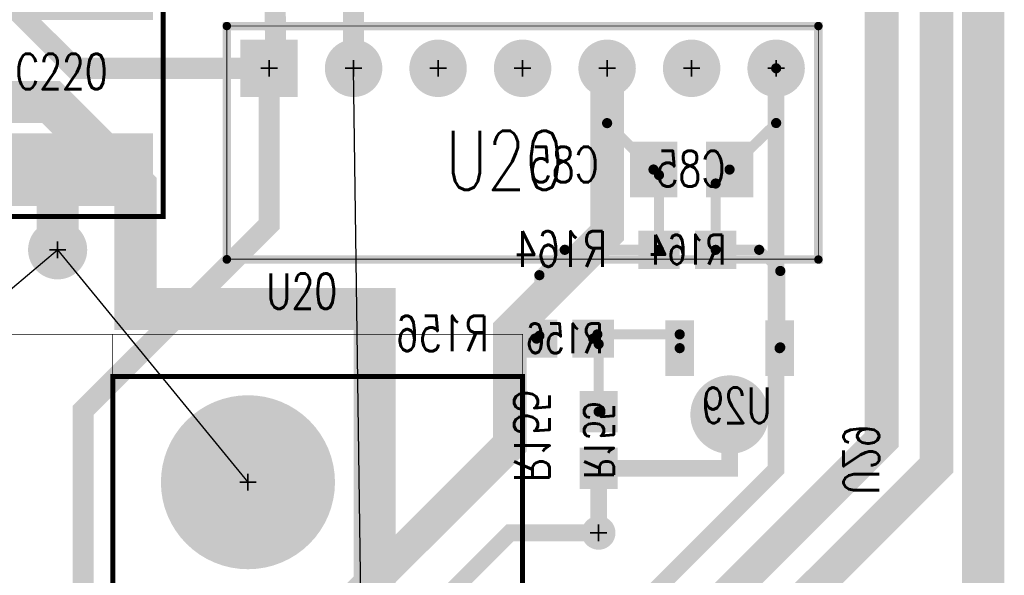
# Model space of a CAD drawing. Extents: x -7.2 to 18.3, y -5.6 to 10.9.
# Tile 106 of 112: x 9.8 to 10.9, y 4.4 to 5. Entities that reach past the tile are written whole.
import ezdxf
from ezdxf.enums import TextEntityAlignment as Align

# ---------------------------------------------------------------- set-up
doc = ezdxf.new("R2010")
doc.units = 0
for name, pattern in [('SIG_102', [2, 1, 1]), ('SIG_155', [2, 1, 1]), ('SIG_157', [2, 1, 1]), ('SIG_16', [2, 1, 1]), ('SIG_185', [2, 1, 1]), ('SIG_188', [2, 1, 1]), ('SIG_19', [2, 1, 1]), ('SIG_204', [2, 1, 1]), ('SIG_7', [2, 1, 1])]:
    doc.linetypes.add(name, pattern=pattern)
for name, color, linetype in [('2D_LINE_02', 112, 'CONTINUOUS'), ('BOARD_OUTLINE_00', 254, 'CONTINUOUS'), ('DRIL_NPLTE_THRU_01', 16, 'CONTINUOUS'), ('DRIL_NPLTE_THRU_03', 146, 'CONTINUOUS'), ('DRIL_NPLTE_THRU_04', 176, 'CONTINUOUS'), ('DRIL_PLTE_THRU_01', 16, 'CONTINUOUS'), ('DRIL_PLTE_THRU_03', 146, 'CONTINUOUS'), ('DRIL_PLTE_THRU_04', 176, 'CONTINUOUS'), ('DRIL_SYMBOL', 254, 'CONTINUOUS'), ('LINK_00', 2, 'CONTINUOUS'), ('PADS_BOT', 5, 'CONTINUOUS'), ('PADS_INNER', 1, 'CONTINUOUS'), ('PADS_TOP', 1, 'CONTINUOUS'), ('PADS_XR_131', 3, 'CONTINUOUS'), ('PADS_XR_132', 6, 'CONTINUOUS'), ('PADS_XR_133', 254, 'CONTINUOUS'), ('PART_NAME_123', 255, 'CONTINUOUS'), ('PART_NAME_124', 6, 'CONTINUOUS'), ('PART_NAME_129', 2, 'CONTINUOUS'), ('PART_NAME_130', 106, 'CONTINUOUS'), ('PART_TOP_2DLINE_123', 255, 'CONTINUOUS'), ('PART_TOP_2DLINE_129', 2, 'CONTINUOUS'), ('TRACE_01', 1, 'CONTINUOUS'), ('TRACE_03', 130, 'CONTINUOUS'), ('TRACE_04', 5, 'CONTINUOUS'), ('VIAPTS', 56, 'CONTINUOUS')]:
    doc.layers.add(name, color=color, linetype=linetype)
doc.styles.add('W0$001', font='simplex', dxfattribs={"width": 0.75})
doc.styles.add('W0$005', font='simplex', dxfattribs={"width": 0.75})
doc.styles.add('W0$006', font='simplex', dxfattribs={"width": 0.75})

# ---------------------------------------------------------------- blocks, each defined once
blk = doc.blocks.new('BOARD_1')
at = {"layer": 'BOARD_OUTLINE_00', "const_width": 0.01}
blk.add_lwpolyline([(-2.0303, 2.4627), (9.0698, 2.4627), (9.0698, -5.5373), (-2.0303, -5.5373)], close=True, dxfattribs=at)
blk = doc.blocks.new('DRAWING_275')
at = {"layer": '2D_LINE_02', "const_width": 0.05}
blk.add_lwpolyline([(-2.0303, 2.4627), (9.0698, 2.4627), (9.0698, -5.5373), (-2.0303, -5.5373)], close=True, dxfattribs=at)
blk = doc.blocks.new('SMOOTH_0$05')
at = {"const_width": 0.025}
blk.add_lwpolyline([(-0.0125, 0, 1), (0.0125, 0, 1)], format="xyb", close=True, dxfattribs=at)
blk = doc.blocks.new('DRAWING_290')
at = {"layer": '2D_LINE_02', "const_width": 0.05}
blk.add_lwpolyline([(2.745, -2.245), (5.495, -2.245), (5.495, -2.25), (4.275, -2.25), (4.275, -2.865), (5.6669, -2.865), (5.7669, -2.965), (5.7669, -3.11), (6.05, -3.11), (6.05, -3.47), (5.37, -3.47), (5.37, -4.745), (6.075, -4.745), (6.075, -5.44), (5.725, -5.44), (5.725, -5.15), (4.49, -5.15), (4.49, -4.99), (1.44, -4.99)], dxfattribs=at)
at = {"layer": '2D_LINE_02'}
for p in [(5.6669, -2.865), (5.7669, -2.965), (5.7669, -3.11), (6.05, -3.11)]:
    blk.add_blockref('SMOOTH_0$05', p, dxfattribs=at)
blk = doc.blocks.new('DRIL_HOLE_0')
blk.add_lwpolyline([(0, 0, 1), (0, 0, 1)], format="xyb", close=True)
blk = doc.blocks.new('PAD_38')
at = {"const_width": 0.05}
blk.add_lwpolyline([(-0.03, 0), (0.03, 0)], dxfattribs=at)
blk = doc.blocks.new('PAD_1')
blk.add_lwpolyline([(0, 0, 1), (0, 0, 1)], format="xyb", close=True)
blk = doc.blocks.new('PAD_37')
at = {"const_width": 0.056}
blk.add_lwpolyline([(-0.033, 0), (0.033, 0)], dxfattribs=at)
blk = doc.blocks.new('STK_BOT_10')
at = {"layer": 'DRIL_NPLTE_THRU_01'}
blk.add_blockref('DRIL_HOLE_0', (0, 0), dxfattribs=at)
at = {"layer": 'DRIL_NPLTE_THRU_03'}
blk.add_blockref('DRIL_HOLE_0', (0, 0), dxfattribs=at)
at = {"layer": 'DRIL_NPLTE_THRU_04'}
blk.add_blockref('DRIL_HOLE_0', (0, 0), dxfattribs=at)
at = {"layer": 'PADS_BOT', "rotation": 90}
blk.add_blockref('PAD_38', (0, 0), dxfattribs=at)
at = {"layer": 'PADS_INNER'}
blk.add_blockref('PAD_1', (0, 0), dxfattribs=at)
at = {"layer": 'PADS_TOP'}
blk.add_blockref('PAD_1', (0, 0), dxfattribs=at)
at = {"layer": 'PADS_XR_131', "rotation": 90}
blk.add_blockref('PAD_37', (0, 0), dxfattribs=at)
at = {"layer": 'PADS_XR_133', "rotation": 90}
blk.add_blockref('PAD_38', (0, 0), dxfattribs=at)
blk = doc.blocks.new('SYM_BOT_7')
for p in [(-0.045, 0), (0.045, 0)]:
    blk.add_blockref('STK_BOT_10', p)
blk = doc.blocks.new('PART_BOT_120')
blk.add_blockref('SYM_BOT_7', (0, 0))
at = {"layer": 'PART_NAME_124', "style": 'W0$006', "width": 0.75}
blk.add_text('C85', height=0.042, rotation=180, dxfattribs=at).set_placement((-0.11, 0.015))
at = {"layer": 'PART_NAME_130', "style": 'W0$001', "width": 0.75}
blk.add_text('C85', height=0.042, rotation=180, dxfattribs=at).set_placement((0.04, 0.02))
blk = doc.blocks.new('PAD_107')
at = {"const_width": 0.02756}
blk.add_lwpolyline([(-0.02953, 0), (0.02953, 0)], dxfattribs=at)
blk = doc.blocks.new('PAD_106')
at = {"const_width": 0.034}
blk.add_lwpolyline([(-0.033, 0), (0.033, 0)], dxfattribs=at)
blk = doc.blocks.new('STK_BOT_65')
at = {"layer": 'DRIL_NPLTE_THRU_01'}
blk.add_blockref('DRIL_HOLE_0', (0, 0), dxfattribs=at)
at = {"layer": 'DRIL_NPLTE_THRU_03'}
blk.add_blockref('DRIL_HOLE_0', (0, 0), dxfattribs=at)
at = {"layer": 'DRIL_NPLTE_THRU_04'}
blk.add_blockref('DRIL_HOLE_0', (0, 0), dxfattribs=at)
at = {"layer": 'PADS_BOT', "rotation": 90}
blk.add_blockref('PAD_107', (0, 0), dxfattribs=at)
at = {"layer": 'PADS_INNER'}
blk.add_blockref('PAD_1', (0, 0), dxfattribs=at)
at = {"layer": 'PADS_TOP'}
blk.add_blockref('PAD_1', (0, 0), dxfattribs=at)
at = {"layer": 'PADS_XR_131', "rotation": 90}
blk.add_blockref('PAD_106', (0, 0), dxfattribs=at)
at = {"layer": 'PADS_XR_133', "rotation": 90}
blk.add_blockref('PAD_107', (0, 0), dxfattribs=at)
blk = doc.blocks.new('PAD_109')
at = {"const_width": 0.0433}
blk.add_lwpolyline([(0, -0.0217, 1), (0, 0.0217, 1)], format="xyb", close=True, dxfattribs=at)
blk = doc.blocks.new('PAD_108')
at = {"const_width": 0.0465}
blk.add_lwpolyline([(0, -0.02325, 1), (0, 0.02325, 1)], format="xyb", close=True, dxfattribs=at)
blk = doc.blocks.new('STK_BOT_66')
at = {"layer": 'DRIL_NPLTE_THRU_01'}
blk.add_blockref('DRIL_HOLE_0', (0, 0), dxfattribs=at)
at = {"layer": 'DRIL_NPLTE_THRU_03'}
blk.add_blockref('DRIL_HOLE_0', (0, 0), dxfattribs=at)
at = {"layer": 'DRIL_NPLTE_THRU_04'}
blk.add_blockref('DRIL_HOLE_0', (0, 0), dxfattribs=at)
at = {"layer": 'PADS_BOT'}
blk.add_blockref('PAD_109', (0, 0), dxfattribs=at)
at = {"layer": 'PADS_INNER'}
blk.add_blockref('PAD_1', (0, 0), dxfattribs=at)
at = {"layer": 'PADS_TOP'}
blk.add_blockref('PAD_1', (0, 0), dxfattribs=at)
at = {"layer": 'PADS_XR_131'}
blk.add_blockref('PAD_108', (0, 0), dxfattribs=at)
at = {"layer": 'PADS_XR_133'}
blk.add_blockref('PAD_109', (0, 0), dxfattribs=at)
blk = doc.blocks.new('SYM_BOT_53')
for name, p in [('STK_BOT_66', (0, 0)), ('STK_BOT_65', (-0.0591, -0.0787)), ('STK_BOT_65', (0.0591, -0.0787))]:
    blk.add_blockref(name, p)
blk = doc.blocks.new('PART_BOT_221')
blk.add_blockref('SYM_BOT_53', (0, 0))
at = {"layer": 'PART_NAME_124', "style": 'W0$005', "width": 0.75}
blk.add_text('U29', height=0.042, rotation=270, dxfattribs=at).set_placement((0.1349, 0.0949))
at = {"layer": 'PART_NAME_130', "style": 'W0$001', "width": 0.75}
blk.add_text('U29', height=0.042, rotation=180, dxfattribs=at).set_placement((0.0499, 0.0099))
blk = doc.blocks.new('PAD_47')
at = {"const_width": 0.039}
blk.add_lwpolyline([(-0.0215, 0), (0.0215, 0)], dxfattribs=at)
blk = doc.blocks.new('PAD_46')
at = {"const_width": 0.045}
blk.add_lwpolyline([(-0.0245, 0), (0.0245, 0)], dxfattribs=at)
blk = doc.blocks.new('STK_BOT_14')
at = {"layer": 'DRIL_PLTE_THRU_01'}
blk.add_blockref('DRIL_HOLE_0', (0, 0), dxfattribs=at)
at = {"layer": 'DRIL_PLTE_THRU_03'}
blk.add_blockref('DRIL_HOLE_0', (0, 0), dxfattribs=at)
at = {"layer": 'DRIL_PLTE_THRU_04'}
blk.add_blockref('DRIL_HOLE_0', (0, 0), dxfattribs=at)
at = {"layer": 'PADS_BOT'}
blk.add_blockref('PAD_47', (0, 0), dxfattribs=at)
at = {"layer": 'PADS_INNER'}
blk.add_blockref('PAD_1', (0, 0), dxfattribs=at)
at = {"layer": 'PADS_TOP'}
blk.add_blockref('PAD_1', (0, 0), dxfattribs=at)
at = {"layer": 'PADS_XR_131'}
blk.add_blockref('PAD_46', (0, 0), dxfattribs=at)
at = {"layer": 'PADS_XR_133'}
blk.add_blockref('PAD_47', (0, 0), dxfattribs=at)
blk = doc.blocks.new('SYM_BOT_19')
for p in [(-0.0335, 0), (0.0335, 0)]:
    blk.add_blockref('STK_BOT_14', p)
blk = doc.blocks.new('PART_BOT_252')
blk.add_blockref('SYM_BOT_19', (0, 0))
at = {"layer": 'PART_NAME_124', "style": 'W0$006', "width": 0.75}
blk.add_text('R155', height=0.042, dxfattribs=at).set_placement((-0.0499, -0.1001))
at = {"layer": 'PART_NAME_130', "style": 'W0$001', "width": 0.75}
blk.add_text('R155', height=0.035, dxfattribs=at).set_placement((0, 0.0003), align=Align.MIDDLE_CENTER)
blk = doc.blocks.new('PART_BOT_253')
blk.add_blockref('SYM_BOT_19', (0, 0))
at = {"layer": 'PART_NAME_124', "style": 'W0$006', "width": 0.75}
blk.add_text('R156', height=0.042, dxfattribs=at).set_placement((0.0901, -0.0149))
at = {"layer": 'PART_NAME_130', "style": 'W0$001', "width": 0.75}
blk.add_text('R156', height=0.035, dxfattribs=at).set_placement((0, 0.0003), align=Align.MIDDLE_CENTER)
blk = doc.blocks.new('PART_BOT_259')
blk.add_blockref('SYM_BOT_19', (0, 0))
at = {"layer": 'PART_NAME_124', "style": 'W0$006', "width": 0.75}
blk.add_text('R164', height=0.042, dxfattribs=at).set_placement((0.095, -0.02))
at = {"layer": 'PART_NAME_130', "style": 'W0$001', "width": 0.75}
blk.add_text('R164', height=0.035, dxfattribs=at).set_placement((0, 0.0003), align=Align.MIDDLE_CENTER)
blk = doc.blocks.new('SMOOTH_0$006')
at = {"const_width": 0.003}
blk.add_lwpolyline([(-0.0015, 0, 1), (0.0015, 0, 1)], format="xyb", close=True, dxfattribs=at)
blk = doc.blocks.new('SMOOTH_0$001')
at = {"const_width": 0.0005}
blk.add_lwpolyline([(-0.00025, 0, 1), (0.00025, 0, 1)], format="xyb", close=True, dxfattribs=at)
blk = doc.blocks.new('PART_BODY_TOP_370')
at = {"layer": 'PART_TOP_2DLINE_123', "const_width": 0.006}
blk.add_lwpolyline([(-0.1655, 0.125), (0.1655, 0.125), (0.1655, -0.125), (-0.1655, -0.125)], close=True, dxfattribs=at)
at = {"layer": 'PART_TOP_2DLINE_129', "const_width": 0.001}
blk.add_lwpolyline([(-0.1655, 0.125), (0.1655, 0.125), (0.1655, -0.125), (-0.1655, -0.125)], close=True, dxfattribs=at)
at = {"layer": 'PART_TOP_2DLINE_123'}
for p in [(-0.1655, 0.125), (0.1655, 0.125), (-0.1655, -0.125), (0.1655, -0.125)]:
    blk.add_blockref('SMOOTH_0$006', p, dxfattribs=at)
at = {"layer": 'PART_TOP_2DLINE_129'}
for p in [(-0.1655, 0.125), (0.1655, 0.125), (-0.1655, -0.125), (0.1655, -0.125)]:
    blk.add_blockref('SMOOTH_0$001', p, dxfattribs=at)
blk = doc.blocks.new('PAD_89')
at = {"const_width": 0.086}
blk.add_lwpolyline([(-0.113, 0), (0.113, 0)], dxfattribs=at)
blk = doc.blocks.new('PAD_88')
at = {"const_width": 0.08}
blk.add_lwpolyline([(-0.11, 0), (0.11, 0)], dxfattribs=at)
blk = doc.blocks.new('STK_TOP_53')
at = {"layer": 'DRIL_NPLTE_THRU_01'}
blk.add_blockref('DRIL_HOLE_0', (0, 0), dxfattribs=at)
at = {"layer": 'DRIL_NPLTE_THRU_03'}
blk.add_blockref('DRIL_HOLE_0', (0, 0), dxfattribs=at)
at = {"layer": 'DRIL_NPLTE_THRU_04'}
blk.add_blockref('DRIL_HOLE_0', (0, 0), dxfattribs=at)
at = {"layer": 'PADS_BOT'}
blk.add_blockref('PAD_1', (0, 0), dxfattribs=at)
at = {"layer": 'PADS_INNER'}
blk.add_blockref('PAD_1', (0, 0), dxfattribs=at)
at = {"layer": 'PADS_TOP', "rotation": 90}
blk.add_blockref('PAD_88', (0, 0), dxfattribs=at)
at = {"layer": 'PADS_XR_131', "rotation": 90}
blk.add_blockref('PAD_89', (0, 0), dxfattribs=at)
at = {"layer": 'PADS_XR_133', "rotation": 90}
blk.add_blockref('PAD_88', (0, 0), dxfattribs=at)
blk = doc.blocks.new('SYM_TOP_43')
for name, p in [('STK_TOP_53', (-0.11, 0)), ('STK_TOP_53', (0.11, 0)), ('PART_BODY_TOP_370', (0, 0))]:
    blk.add_blockref(name, p)
blk = doc.blocks.new('PART_TOP_425')
blk.add_blockref('SYM_TOP_43', (0, 0))
at = {"layer": 'PART_NAME_123', "style": 'W0$006', "width": 0.75}
blk.add_text('C220', height=0.042, rotation=180, dxfattribs=at).set_placement((0.3009, -0.0671))
at = {"layer": 'PART_NAME_129', "style": 'W0$001', "width": 0.75}
blk.add_text('C220', height=0.042, rotation=90, dxfattribs=at).set_placement((0.0149, -0.0501))
blk = doc.blocks.new('PART_BODY_TOP_389')
at = {"layer": 'PART_TOP_2DLINE_123', "const_width": 0.006}
blk.add_lwpolyline([(-1, 0.325), (1, 0.325), (1, -0.16), (-1, -0.16)], close=True, dxfattribs=at)
blk.add_lwpolyline([(1, -0.16), (-1, -0.16)], dxfattribs=at)
at = {"layer": 'PART_TOP_2DLINE_129', "const_width": 0.001}
blk.add_lwpolyline([(-1.05, 0.325), (1, 0.325), (1, -0.575), (-1.05, -0.575)], close=True, dxfattribs=at)
blk.add_lwpolyline([(1, -0.16), (-1.05, -0.16)], dxfattribs=at)
at = {"layer": 'PART_TOP_2DLINE_123'}
for p in [(-1, 0.325), (-1, -0.16), (-1, -0.16)]:
    blk.add_blockref('SMOOTH_0$006', p, dxfattribs=at)
at = {"layer": 'PART_TOP_2DLINE_129'}
for p in [(-1.05, 0.325), (-1.05, -0.16)]:
    blk.add_blockref('SMOOTH_0$001', p, dxfattribs=at)
blk = doc.blocks.new('DRIL_SYMBOL_0$125')
at = {"layer": 'DRIL_SYMBOL', "const_width": 0.002}
for points in [[(-0.01, 0), (0.01, 0)], [(0, -0.01), (0, 0.01)]]:
    blk.add_lwpolyline(points, dxfattribs=at)
blk = doc.blocks.new('DRIL_HOLE_0$125')
at = {"const_width": 0.0625}
blk.add_lwpolyline([(-0.03125, 0, 1), (0.03125, 0, 1)], format="xyb", close=True, dxfattribs=at)
blk.add_blockref('DRIL_SYMBOL_0$125', (0, 0))
blk = doc.blocks.new('PAD_119')
at = {"const_width": 0.1}
blk.add_lwpolyline([(0, -0.05, 1), (0, 0.05, 1)], format="xyb", close=True, dxfattribs=at)
blk = doc.blocks.new('PAD_122')
at = {"const_width": 0.103}
blk.add_lwpolyline([(0, -0.0515, 1), (0, 0.0515, 1)], format="xyb", close=True, dxfattribs=at)
blk = doc.blocks.new('STK_TOP_75')
at = {"layer": 'DRIL_PLTE_THRU_01'}
blk.add_blockref('DRIL_HOLE_0$125', (0, 0), dxfattribs=at)
at = {"layer": 'DRIL_PLTE_THRU_03'}
blk.add_blockref('DRIL_HOLE_0$125', (0, 0), dxfattribs=at)
at = {"layer": 'DRIL_PLTE_THRU_04'}
blk.add_blockref('DRIL_HOLE_0$125', (0, 0), dxfattribs=at)
at = {"layer": 'PADS_BOT'}
blk.add_blockref('PAD_119', (0, 0), dxfattribs=at)
at = {"layer": 'PADS_INNER'}
blk.add_blockref('PAD_119', (0, 0), dxfattribs=at)
at = {"layer": 'PADS_TOP'}
blk.add_blockref('PAD_119', (0, 0), dxfattribs=at)
at = {"layer": 'PADS_XR_131'}
blk.add_blockref('PAD_122', (0, 0), dxfattribs=at)
at = {"layer": 'PADS_XR_132'}
blk.add_blockref('PAD_122', (0, 0), dxfattribs=at)
blk = doc.blocks.new('SYM_TOP_62')
for name, p in [('PART_BODY_TOP_389', (0, 0)), ('STK_TOP_75', (-0.875, 0))]:
    blk.add_blockref(name, p)
blk = doc.blocks.new('PART_TOP_445')
blk.add_blockref('SYM_TOP_62', (0, 0))
blk = doc.blocks.new('SMOOTH_0$01')
at = {"const_width": 0.005}
blk.add_lwpolyline([(-0.0025, 0, 1), (0.0025, 0, 1)], format="xyb", close=True, dxfattribs=at)
blk = doc.blocks.new('PART_BODY_TOP_430')
at = {"layer": 'PART_TOP_2DLINE_123', "const_width": 0.01}
blk.add_lwpolyline([(-0.05, -0.226), (-0.05, 0.05), (0.65, 0.05), (0.65, -0.2264), (-0.05, -0.2264)], dxfattribs=at)
at = {"layer": 'PART_TOP_2DLINE_129', "const_width": 0.001}
blk.add_lwpolyline([(-0.05, -0.226), (-0.05, 0.05), (0.65, 0.05), (0.65, -0.226), (-0.05, -0.226)], dxfattribs=at)
at = {"layer": 'PART_TOP_2DLINE_123'}
for p in [(-0.05, 0.05), (0.65, 0.05), (-0.05, -0.226), (-0.05, -0.2264), (0.65, -0.2264)]:
    blk.add_blockref('SMOOTH_0$01', p, dxfattribs=at)
at = {"layer": 'PART_TOP_2DLINE_129'}
for p in [(-0.05, 0.05), (0.65, 0.05), (-0.05, -0.226), (-0.05, -0.226), (0.65, -0.226)]:
    blk.add_blockref('SMOOTH_0$001', p, dxfattribs=at)
blk = doc.blocks.new('DRIL_SYMBOL_0$042')
at = {"layer": 'DRIL_SYMBOL', "const_width": 0.002}
for points in [[(-0.01, 0), (0.01, 0)], [(0, -0.01), (0, 0.01)]]:
    blk.add_lwpolyline(points, dxfattribs=at)
blk = doc.blocks.new('DRIL_HOLE_0$042')
at = {"const_width": 0.021}
blk.add_lwpolyline([(-0.0105, 0, 1), (0.0105, 0, 1)], format="xyb", close=True, dxfattribs=at)
blk.add_blockref('DRIL_SYMBOL_0$042', (0, 0))
blk = doc.blocks.new('PAD_39')
at = {"const_width": 0.031}
blk.add_lwpolyline([(0, -0.0155, 1), (0, 0.0155, 1)], format="xyb", close=True, dxfattribs=at)
blk = doc.blocks.new('PAD_40')
at = {"const_width": 0.062}
blk.add_lwpolyline([(-0.031, 0), (0.031, 0)], dxfattribs=at)
blk = doc.blocks.new('PAD_41')
at = {"const_width": 0.068}
blk.add_lwpolyline([(-0.034, 0), (0.034, 0)], dxfattribs=at)
blk = doc.blocks.new('STK_TOP_15')
at = {"layer": 'DRIL_PLTE_THRU_01'}
blk.add_blockref('DRIL_HOLE_0$042', (0, 0), dxfattribs=at)
at = {"layer": 'DRIL_PLTE_THRU_03'}
blk.add_blockref('DRIL_HOLE_0$042', (0, 0), dxfattribs=at)
at = {"layer": 'DRIL_PLTE_THRU_04'}
blk.add_blockref('DRIL_HOLE_0$042', (0, 0), dxfattribs=at)
at = {"layer": 'PADS_BOT'}
blk.add_blockref('PAD_40', (0, 0), dxfattribs=at)
at = {"layer": 'PADS_INNER'}
blk.add_blockref('PAD_39', (0, 0), dxfattribs=at)
at = {"layer": 'PADS_TOP'}
blk.add_blockref('PAD_40', (0, 0), dxfattribs=at)
at = {"layer": 'PADS_XR_131'}
blk.add_blockref('PAD_41', (0, 0), dxfattribs=at)
at = {"layer": 'PADS_XR_132'}
blk.add_blockref('PAD_41', (0, 0), dxfattribs=at)
blk = doc.blocks.new('PAD_43')
at = {"const_width": 0.034}
blk.add_lwpolyline([(0, -0.017, 1), (0, 0.017, 1)], format="xyb", close=True, dxfattribs=at)
blk = doc.blocks.new('STK_TOP_16')
at = {"layer": 'DRIL_PLTE_THRU_01'}
blk.add_blockref('DRIL_HOLE_0$042', (0, 0), dxfattribs=at)
at = {"layer": 'DRIL_PLTE_THRU_03'}
blk.add_blockref('DRIL_HOLE_0$042', (0, 0), dxfattribs=at)
at = {"layer": 'DRIL_PLTE_THRU_04'}
blk.add_blockref('DRIL_HOLE_0$042', (0, 0), dxfattribs=at)
at = {"layer": 'PADS_BOT'}
blk.add_blockref('PAD_39', (0, 0), dxfattribs=at)
at = {"layer": 'PADS_INNER'}
blk.add_blockref('PAD_39', (0, 0), dxfattribs=at)
at = {"layer": 'PADS_TOP'}
blk.add_blockref('PAD_39', (0, 0), dxfattribs=at)
at = {"layer": 'PADS_XR_131'}
blk.add_blockref('PAD_43', (0, 0), dxfattribs=at)
at = {"layer": 'PADS_XR_132'}
blk.add_blockref('PAD_43', (0, 0), dxfattribs=at)
blk = doc.blocks.new('SYM_TOP_103')
for name, p in [('PART_BODY_TOP_430', (0, 0)), ('STK_TOP_15', (0, 0)), ('STK_TOP_16', (0.1, 0)), ('STK_TOP_16', (0.2, 0)), ('STK_TOP_16', (0.3, 0)), ('STK_TOP_16', (0.4, 0)), ('STK_TOP_16', (0.5, 0)), ('STK_TOP_16', (0.6, 0))]:
    blk.add_blockref(name, p)
blk = doc.blocks.new('PART_TOP_590')
blk.add_blockref('SYM_TOP_103', (0, 0))
at = {"layer": 'PART_NAME_123', "style": 'W0$006', "width": 0.75}
blk.add_text('U20', height=0.042, dxfattribs=at).set_placement((-0.0032, -0.2849))
at = {"layer": 'PART_NAME_129', "style": 'W0$001', "width": 0.75}
blk.add_text('U20', height=0.07, dxfattribs=at).set_placement((0.2088, -0.1439))
blk = doc.blocks.new('SMOOTH_0$025')
at = {"const_width": 0.0125}
blk.add_lwpolyline([(-0.00625, 0, 1), (0.00625, 0, 1)], format="xyb", close=True, dxfattribs=at)
blk = doc.blocks.new('SMOOTH_0$012')
at = {"const_width": 0.006}
blk.add_lwpolyline([(-0.003, 0, 1), (0.003, 0, 1)], format="xyb", close=True, dxfattribs=at)
blk = doc.blocks.new('SMOOTH_0$02')
at = {"const_width": 0.01}
blk.add_lwpolyline([(-0.005, 0, 1), (0.005, 0, 1)], format="xyb", close=True, dxfattribs=at)
blk = doc.blocks.new('SMOOTH_0$04')
at = {"const_width": 0.02}
blk.add_lwpolyline([(-0.01, 0, 1), (0.01, 0, 1)], format="xyb", close=True, dxfattribs=at)
blk = doc.blocks.new('DRIL_SYMBOL_0$03')
at = {"layer": 'DRIL_SYMBOL', "const_width": 0.002}
for points in [[(-0.01, 0), (0.01, 0)], [(0, -0.01), (0, 0.01)]]:
    blk.add_lwpolyline(points, dxfattribs=at)
blk = doc.blocks.new('DRIL_HOLE_0$03')
at = {"const_width": 0.015}
blk.add_lwpolyline([(-0.0075, 0, 1), (0.0075, 0, 1)], format="xyb", close=True, dxfattribs=at)
blk.add_blockref('DRIL_SYMBOL_0$03', (0, 0))
blk = doc.blocks.new('PAD_5')
at = {"const_width": 0.035}
blk.add_lwpolyline([(0, -0.0175, 1), (0, 0.0175, 1)], format="xyb", close=True, dxfattribs=at)
blk = doc.blocks.new('PAD_189')
at = {"const_width": 0.0275}
blk.add_lwpolyline([(0, -0.01375, 1), (0, 0.01375, 1)], format="xyb", close=True, dxfattribs=at)
blk = doc.blocks.new('STK_TOP_3')
at = {"layer": 'DRIL_PLTE_THRU_01'}
blk.add_blockref('DRIL_HOLE_0$03', (0, 0), dxfattribs=at)
at = {"layer": 'DRIL_PLTE_THRU_03'}
blk.add_blockref('DRIL_HOLE_0$03', (0, 0), dxfattribs=at)
at = {"layer": 'DRIL_PLTE_THRU_04'}
blk.add_blockref('DRIL_HOLE_0$03', (0, 0), dxfattribs=at)
at = {"layer": 'PADS_BOT'}
blk.add_blockref('PAD_189', (0, 0), dxfattribs=at)
at = {"layer": 'PADS_INNER'}
blk.add_blockref('PAD_5', (0, 0), dxfattribs=at)
at = {"layer": 'PADS_TOP'}
blk.add_blockref('PAD_189', (0, 0), dxfattribs=at)
blk = doc.blocks.new('SYM_TOP_1')
blk.add_blockref('STK_TOP_3', (0, 0))
blk = doc.blocks.new('DRIL_SYMBOL_0$018')
at = {"layer": 'DRIL_SYMBOL', "const_width": 0.002}
for points in [[(-0.01, 0), (0.01, 0)], [(0, -0.01), (0, 0.01)]]:
    blk.add_lwpolyline(points, dxfattribs=at)
blk = doc.blocks.new('DRIL_HOLE_0$018')
at = {"const_width": 0.009}
blk.add_lwpolyline([(-0.0045, 0, 1), (0.0045, 0, 1)], format="xyb", close=True, dxfattribs=at)
blk.add_blockref('DRIL_SYMBOL_0$018', (0, 0))
blk = doc.blocks.new('PAD_138')
at = {"const_width": 0.02}
blk.add_lwpolyline([(0, -0.01, 1), (0, 0.01, 1)], format="xyb", close=True, dxfattribs=at)
blk = doc.blocks.new('STK_TOP_4')
at = {"layer": 'DRIL_PLTE_THRU_01'}
blk.add_blockref('DRIL_HOLE_0$018', (0, 0), dxfattribs=at)
at = {"layer": 'DRIL_PLTE_THRU_03'}
blk.add_blockref('DRIL_HOLE_0$018', (0, 0), dxfattribs=at)
at = {"layer": 'DRIL_PLTE_THRU_04'}
blk.add_blockref('DRIL_HOLE_0$018', (0, 0), dxfattribs=at)
at = {"layer": 'PADS_BOT'}
blk.add_blockref('PAD_138', (0, 0), dxfattribs=at)
at = {"layer": 'PADS_INNER'}
blk.add_blockref('PAD_138', (0, 0), dxfattribs=at)
at = {"layer": 'PADS_TOP'}
blk.add_blockref('PAD_138', (0, 0), dxfattribs=at)
blk = doc.blocks.new('SYM_TOP_2')
blk.add_blockref('STK_TOP_4', (0, 0))

msp = doc.modelspace()

# ---------------------------------------------------------------- linework, layer by layer
at = {"layer": 'LINK_00', "linetype": 'SIG_16'}
msp.add_line((10.1702, 3.8649), (10.1552, 4.9749), dxfattribs=at)
at = {"layer": 'LINK_00', "linetype": 'SIG_7'}
for p, q in [((9.1451, 4.205), (9.805, 4.76)), ((9.805, 4.76), (10.0302, 4.4849))]:
    msp.add_line(p, q, dxfattribs=at)
at = {"layer": 'TRACE_01', "linetype": 'SIG_19', "const_width": 0.025}
msp.add_lwpolyline([(10.0552, 4.9749), (10.063, 4.9827), (10.062, 5.096)], dxfattribs=at)
at = {"layer": 'TRACE_01', "linetype": 'SIG_16', "const_width": 0.025}
msp.add_lwpolyline([(10.1552, 4.9749), (10.1552, 5.0778), (10.152, 5.096)], dxfattribs=at)
at = {"layer": 'TRACE_01', "linetype": 'SIG_157', "const_width": 0.02}
msp.add_lwpolyline([(10.0851, 3.78), (10.0851, 3.9299), (10.6551, 4.4999), (10.6551, 4.9748), (10.6552, 4.9749)], dxfattribs=at)
at = {"layer": 'TRACE_01', "linetype": 'SIG_7', "const_width": 0.05}
msp.add_lwpolyline([(9.805, 4.76), (9.805, 4.855)], dxfattribs=at)
at = {"layer": 'TRACE_01', "linetype": 'SIG_155', "const_width": 0.02}
msp.add_lwpolyline([(10.1552, 4.2399), (10.3403, 4.425), (10.4451, 4.425)], dxfattribs=at)
at = {"layer": 'TRACE_03', "linetype": 'SIG_185', "const_width": 0.04}
msp.add_lwpolyline([(10.635, 1.825), (10.635, 1.9151), (10.4451, 2.105), (10.4451, 2.795), (10.5052, 2.8551), (10.5052, 4.165), (10.845, 4.5048), (10.845, 6.421), (10.6905, 6.5755), (10.3, 6.5755)], dxfattribs=at)
at = {"layer": 'TRACE_03', "linetype": 'SIG_188', "const_width": 0.04}
msp.add_lwpolyline([(10.43, 1.83), (10.43, 1.9401), (10.3801, 1.99), (10.3801, 2.8224), (10.4401, 2.8824), (10.4401, 4.1949), (10.7801, 4.5349), (10.7801, 5.9076), (10.6634, 6.0243), (10.3, 6.0243)], dxfattribs=at)
at = {"layer": 'TRACE_03', "linetype": 'SIG_19', "const_width": 0.025}
for points in [[(10.0552, 4.9749), (9.8252, 4.9749), (9.6002, 5.1999), (9.6002, 5.4999), (9.5002, 5.5999), (9.0352, 5.5999), (8.9002, 5.7349), (8.8302, 5.7349)], [(8.9602, 2.3049), (8.9602, 2.4549), (9.0202, 2.5149), (9.1852, 2.5149), (9.4152, 2.7449), (9.595, 2.7449), (9.8352, 2.9851), (9.8352, 4.5699), (10.0552, 4.7899), (10.0552, 4.9749)]]:
    msp.add_lwpolyline(points, dxfattribs=at)
at = {"layer": 'TRACE_03', "linetype": 'SIG_204', "const_width": 0.04}
msp.add_lwpolyline([(9.9302, 4.2399), (10.0502, 4.2399), (10.3402, 4.5299), (10.3402, 4.6649), (10.4552, 4.7799), (10.4552, 4.9749)], dxfattribs=at)
at = {"layer": 'TRACE_04', "linetype": 'SIG_204'}
for points, const_width in [([(10.4552, 4.9749), (10.4552, 4.91)], 0.025), ([(10.4552, 4.91), (10.5101, 4.8551), (10.5101, 4.855)], 0.012), ([(10.5101, 4.855), (10.5166, 4.8485), (10.5166, 4.76)], 0.012), ([(10.3717, 4.6549), (10.3751, 4.6583), (10.3751, 4.73), (10.4051, 4.76), (10.5166, 4.76)], 0.012)]:
    msp.add_lwpolyline(points, dxfattribs=dict(at, const_width=const_width))
at = {"layer": 'TRACE_04', "linetype": 'SIG_157', "const_width": 0.012}
for points in [[(10.6001, 4.855), (10.6552, 4.9101), (10.6552, 4.9749)], [(10.5836, 4.76), (10.5836, 4.8385), (10.6001, 4.855)], [(10.5836, 4.76), (10.6351, 4.76), (10.6601, 4.735), (10.6601, 4.6445)], [(10.6593, 4.6436), (10.6601, 4.6445)]]:
    msp.add_lwpolyline(points, dxfattribs=at)
at = {"layer": 'TRACE_04', "linetype": 'SIG_102', "const_width": 0.012}
for points in [[(10.4387, 4.6549), (10.4437, 4.6599), (10.5411, 4.6599), (10.5411, 4.6436)], [(10.4387, 4.6549), (10.4452, 4.6484), (10.4452, 4.5684)]]:
    msp.add_lwpolyline(points, dxfattribs=at)
at = {"layer": 'TRACE_04', "linetype": 'SIG_155', "const_width": 0.02}
for points in [[(10.4452, 4.5014), (10.6002, 4.5014), (10.6002, 4.5649)], [(10.4451, 4.425), (10.4452, 4.425), (10.4452, 4.5014)]]:
    msp.add_lwpolyline(points, dxfattribs=at)

# ---------------------------------------------------------------- block references
for name, p in [('DRAWING_275', (1.8304, 5.3372)), ('DRAWING_290', (4.1301, 7.8)), ('BOARD_1', (1.8304, 5.3372)), ('PART_TOP_590', (10.0552, 4.9749))]:
    msp.add_blockref(name, p)
at = {"rotation": 270}
for name, p in [('PART_TOP_425', (9.805, 4.965)), ('PART_TOP_445', (10.0302, 3.6099))]:
    msp.add_blockref(name, p, dxfattribs=at)
at = {"xscale": -1}
for name, p, rotation in [('PART_BOT_120', (10.5551, 4.855), -180), ('PART_BOT_221', (10.6002, 4.5649), -180), ('PART_BOT_252', (10.4452, 4.5349), -90)]:
    msp.add_blockref(name, p, dxfattribs=dict(at, rotation=rotation))
for name, p in [('PART_BOT_259', (10.5501, 4.76)), ('PART_BOT_253', (10.4052, 4.6549))]:
    msp.add_blockref(name, p, dxfattribs=at)
at = {"layer": 'TRACE_01'}
for name, p in [('SMOOTH_0$025', (10.0552, 4.9749)), ('SMOOTH_0$025', (10.063, 4.9827)), ('SMOOTH_0$025', (10.1552, 4.9749)), ('SMOOTH_0$02', (10.6551, 4.9748)), ('SMOOTH_0$02', (10.6552, 4.9749)), ('SMOOTH_0$05', (9.805, 4.855)), ('SMOOTH_0$05', (9.805, 4.76)), ('SMOOTH_0$02', (10.6551, 4.4999)), ('SMOOTH_0$02', (10.3403, 4.425)), ('SMOOTH_0$02', (10.4451, 4.425))]:
    msp.add_blockref(name, p, dxfattribs=at)
at = {"layer": 'TRACE_03'}
for name, p in [('SMOOTH_0$025', (9.8252, 4.9749)), ('SMOOTH_0$025', (10.0552, 4.9749)), ('SMOOTH_0$025', (10.0552, 4.9749)), ('SMOOTH_0$04', (10.4552, 4.9749)), ('SMOOTH_0$025', (10.0552, 4.7899)), ('SMOOTH_0$04', (10.4552, 4.7799)), ('SMOOTH_0$04', (10.3402, 4.6649)), ('SMOOTH_0$025', (9.8352, 4.5699)), ('SMOOTH_0$04', (10.3402, 4.5299)), ('SMOOTH_0$04', (10.7801, 4.5349)), ('SMOOTH_0$04', (10.845, 4.5048))]:
    msp.add_blockref(name, p, dxfattribs=at)
at = {"layer": 'TRACE_04'}
for name, p in [('SMOOTH_0$025', (10.4552, 4.9749)), ('SMOOTH_0$012', (10.6552, 4.9749)), ('SMOOTH_0$025', (10.4552, 4.91)), ('SMOOTH_0$012', (10.4552, 4.91)), ('SMOOTH_0$012', (10.6552, 4.9101)), ('SMOOTH_0$012', (10.5101, 4.8551)), ('SMOOTH_0$012', (10.5101, 4.855)), ('SMOOTH_0$012', (10.5101, 4.855)), ('SMOOTH_0$012', (10.6001, 4.855)), ('SMOOTH_0$012', (10.6001, 4.855)), ('SMOOTH_0$012', (10.5166, 4.8485)), ('SMOOTH_0$012', (10.5836, 4.8385)), ('SMOOTH_0$012', (10.4051, 4.76)), ('SMOOTH_0$012', (10.5166, 4.76)), ('SMOOTH_0$012', (10.5166, 4.76)), ('SMOOTH_0$012', (10.5836, 4.76)), ('SMOOTH_0$012', (10.5836, 4.76)), ('SMOOTH_0$012', (10.6351, 4.76)), ('SMOOTH_0$012', (10.3751, 4.73)), ('SMOOTH_0$012', (10.6601, 4.735)), ('SMOOTH_0$012', (10.3717, 4.6549)), ('SMOOTH_0$012', (10.3751, 4.6583)), ('SMOOTH_0$012', (10.4387, 4.6549)), ('SMOOTH_0$012', (10.4387, 4.6549)), ('SMOOTH_0$012', (10.4437, 4.6599)), ('SMOOTH_0$012', (10.5411, 4.6599)), ('SMOOTH_0$012', (10.4452, 4.6484)), ('SMOOTH_0$012', (10.5411, 4.6436)), ('SMOOTH_0$012', (10.6593, 4.6436)), ('SMOOTH_0$012', (10.6601, 4.6445)), ('SMOOTH_0$012', (10.6601, 4.6445)), ('SMOOTH_0$012', (10.4452, 4.5684)), ('SMOOTH_0$02', (10.6002, 4.5649)), ('SMOOTH_0$02', (10.4452, 4.5014)), ('SMOOTH_0$02', (10.4452, 4.5014)), ('SMOOTH_0$02', (10.6002, 4.5014)), ('SMOOTH_0$02', (10.4451, 4.425)), ('SMOOTH_0$02', (10.4452, 4.425))]:
    msp.add_blockref(name, p, dxfattribs=at)
at = {"layer": 'VIAPTS', "linetype": 'SIG_7'}
msp.add_blockref('SYM_TOP_1', (9.805, 4.76), dxfattribs=at)
at = {"layer": 'VIAPTS', "linetype": 'SIG_155'}
msp.add_blockref('SYM_TOP_2', (10.4451, 4.425), dxfattribs=at)

doc.saveas('drawing.dxf')
